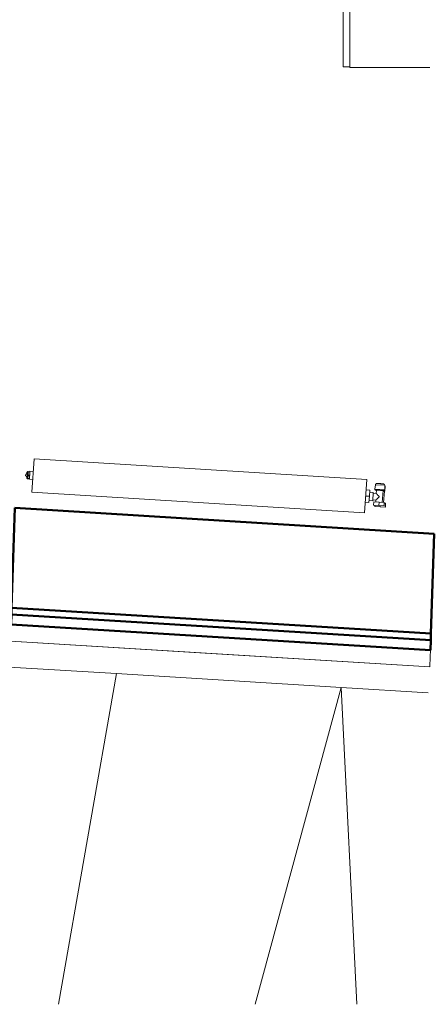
# Model space of a CAD drawing. Header units: millimetres. Extents: x 24644 to 52152, y 2709 to 38988.
# Tile 11 of 80: x 30193 to 31418, y 27625 to 30581. Entities that reach past the tile are written whole.
import ezdxf

# ---------------------------------------------------------------- set-up
doc = ezdxf.new("R2010")
doc.units = ezdxf.units.MM
doc.linetypes.add('ADSK_Скрыто', pattern=[300, 150, -150])
for name, color, linetype, lineweight in [('A-DETL-____-HDLN', 90, 'ADSK_Скрыто', 9), ('A-GENM-____-OTLN', 13, 'Continuous', 20), ('A-PART-____-MCUT', 2, 'Continuous', 50), ('A-PART-____-OTLN', 2, 'Continuous', 20), ('A-WALL-____-MCUT', 113, 'Continuous', 50), ('A-WALL-____-OTLN', 113, 'Continuous', 20), ('I-FURN-____-OTLN', 30, 'Continuous', 20), ('L-SITE-____-OTLN', 91, 'Continuous', 20), ('M-EQPM-____-OTLN', 50, 'Continuous', 20)]:
    doc.layers.add(name, color=color, linetype=linetype, lineweight=lineweight)

# ---------------------------------------------------------------- blocks, each defined once
blk = doc.blocks.new('Family - Site-608699-В_Этаж 01_Вентиляция')
at = {"layer": 'L-SITE-____-OTLN', "color": 9}
for p, q in [((30483.1, 28617.7), (30160.5, 28637.6)), ((30309.2, 27625), (30483.1, 28617.7)), ((30483.1, 28617.7), (31157.3, 28576.1)), ((30898.7, 27625), (31157.3, 28576.1)), ((31157.3, 28576.1), (31418.4, 28559.9)), ((31157.3, 28576.1), (31204, 27625))]:
    blk.add_line(p, q, dxfattribs=at)
blk = doc.blocks.new('Прямая форма - Insulation - Thermal Break-610105-В_Этаж 01_Вентиляция')
at = {"layer": 'A-WALL-____-MCUT', "color": 253}
for p, q in [((1257.9, 80), (-2.5, 80)), ((-2.5, 80), (-1.5, 50)), ((1258.8, 50), (1257.9, 80)), ((-1.5, 50), (1258.8, 50))]:
    blk.add_line(p, q, dxfattribs=at)
blk = doc.blocks.new('Прямая форма - Concrete - Structural-610106-В_Этаж 01_Вентиляция')
at = {"layer": 'A-WALL-____-MCUT', "color": 253}
for p, q in [((1257.2, 100), (-3.1, 100)), ((-3.1, 100), (-2.5, 80)), ((1257.9, 80), (1257.2, 100)), ((-2.5, 80), (1257.9, 80))]:
    blk.add_line(p, q, dxfattribs=at)
blk = doc.blocks.new('Прямая форма - Masonry Block - Structural-610107-В_Этаж 01_Вентиляция')
at = {"layer": 'A-WALL-____-MCUT', "color": 253}
for p, q in [((1248, 400), (-12.3, 400)), ((-12.3, 400), (-3.1, 100)), ((1257.2, 100), (1248, 400)), ((-3.1, 100), (1257.2, 100))]:
    blk.add_line(p, q, dxfattribs=at)
blk = doc.blocks.new('Прямая форма - Gypsum Plasterboard - Waterproof-610108-В_Этаж 01_Вентиляция')
at = {"layer": 'A-WALL-____-OTLN', "color": 9}
for p, q in [((533.2, 50), (-1.5, 50)), ((-1.5, 50), (-0.7, 21.2)), ((1258.1, 50), (533.2, 50)), ((1258.1, 50), (1258.8, 50)), ((1259.4, 30.3), (1258.8, 50)), ((1260.3, 0), (1259.4, 30.3)), ((-0.7, 21.2), (0, 0)), ((535.4, 0), (0, 0)), ((0, 0), (1260.3, 0)), ((1260.3, 0), (0, 0)), ((535.4, 0), (1260.3, 0)), ((1260.3, 0), (1260.3, 0))]:
    blk.add_line(p, q, dxfattribs=at)
blk = doc.blocks.new('Прямая форма - SW - 008-610109-В_Этаж 01_Вентиляция')
at = {"layer": 'A-GENM-____-OTLN', "lineweight": 9}
blk.add_line((0, 0), (1260.3, 0), dxfattribs=at)
for name in ['Прямая форма - Masonry Block - Structural-610107-В_Этаж 01_Вентиляция', 'Прямая форма - Concrete - Structural-610106-В_Этаж 01_Вентиляция', 'Прямая форма - Insulation - Thermal Break-610105-В_Этаж 01_Вентиляция', 'Прямая форма - Gypsum Plasterboard - Waterproof-610108-В_Этаж 01_Вентиляция']:
    blk.add_blockref(name, (0, 0))
blk = doc.blocks.new('Family - Insulation - Thermal Break-610111-В_Этаж 01_Вентиляция')
at = {"layer": 'A-PART-____-MCUT', "color": 253}
for p, q in [((1257.9, 80), (-2.5, 80)), ((-2.5, 80), (-1.5, 50)), ((1258.8, 50), (1257.9, 80)), ((-1.5, 50), (1258.8, 50))]:
    blk.add_line(p, q, dxfattribs=at)
blk = doc.blocks.new('Family - Concrete - Structural-610113-В_Этаж 01_Вентиляция')
at = {"layer": 'A-PART-____-MCUT', "color": 253}
for p, q in [((1257.2, 100), (-3.1, 100)), ((-3.1, 100), (-2.5, 80)), ((1257.9, 80), (1257.2, 100)), ((-2.5, 80), (1257.9, 80))]:
    blk.add_line(p, q, dxfattribs=at)
blk = doc.blocks.new('Family - Masonry Block - Structural-610115-В_Этаж 01_Вентиляция')
at = {"layer": 'A-PART-____-MCUT', "color": 253}
for p, q in [((1248, 400), (-12.3, 400)), ((-12.3, 400), (-3.1, 100)), ((1257.2, 100), (1248, 400)), ((-3.1, 100), (1257.2, 100))]:
    blk.add_line(p, q, dxfattribs=at)
blk = doc.blocks.new('Family - Gypsum Plasterboard - Waterproof-610117-В_Этаж 01_Вентиляция')
at = {"layer": 'A-PART-____-OTLN', "color": 9}
for p, q in [((533.2, 50), (-1.5, 50)), ((-1.5, 50), (-0.7, 21.2)), ((1258.1, 50), (533.2, 50)), ((1258.1, 50), (1258.8, 50)), ((1259.4, 30.3), (1258.8, 50)), ((1260.3, 0), (1259.4, 30.3)), ((-0.7, 21.2), (0, 0)), ((535.4, 0), (0, 0)), ((0, 0), (1260.3, 0)), ((1260.3, 0), (0, 0)), ((535.4, 0), (1260.3, 0)), ((1260.3, 0), (1260.3, 0))]:
    blk.add_line(p, q, dxfattribs=at)
blk = doc.blocks.new('Прямая форма - V line-610135-В_Этаж 01_Вентиляция')
at = {"layer": 'I-FURN-____-OTLN', "color": 9}
for p, q in [((0, 20), (0, 400)), ((1800, 260), (1800, 20)), ((1800, 20), (0, 20)), ((1.5, 0), (1.5, 20)), ((598.5, 0), (1.5, 0)), ((486.5, -30), (486.5, 0)), ((488.1, -30), (488.1, 0)), ((490, -30), (490, 0)), ((498.5, -30), (498.5, 0)), ((501.6, -30), (501.6, 0)), ((504.5, -30), (504.5, 0)), ((508.9, -30), (508.9, 0)), ((510.1, -30), (510.1, 0)), ((510.5, -30), (510.5, 0)), ((598.5, 20), (598.5, 0)), ((1201.5, 0), (1201.5, 20)), ((1798.5, 0), (1201.5, 0)), ((1289.5, -30), (1289.5, 0)), ((1289.9, -30), (1289.9, 0)), ((1291.1, -30), (1291.1, 0)), ((1293, -30), (1293, 0)), ((1295.5, -30), (1295.5, 0)), ((1298.4, -30), (1298.4, 0)), ((1301.5, -30), (1301.5, 0)), ((1304.6, -30), (1304.6, 0)), ((1307.5, -30), (1307.5, 0)), ((1310, -30), (1310, 0)), ((1311.9, -30), (1311.9, 0)), ((1313.1, -30), (1313.1, 0)), ((1313.5, -30), (1313.5, 0)), ((1798.5, 20), (1798.5, 0)), ((486.9, -30), (486.9, 0)), ((492.5, -30), (492.5, 0)), ((495.4, -30), (495.4, 0)), ((507, -30), (507, 0)), ((486.5, -30), (486.9, -30)), ((486.9, -30), (488.1, -30)), ((488.1, -30), (490, -30)), ((490, -30), (492.5, -30)), ((492.5, -30), (495.4, -30)), ((495.4, -30), (498.5, -30)), ((498.5, -30), (501.6, -30)), ((501.6, -30), (504.5, -30)), ((504.5, -30), (507, -30)), ((507, -30), (508.9, -30)), ((508.9, -30), (510.1, -30)), ((510.1, -30), (510.5, -30)), ((1289.5, -30), (1289.9, -30)), ((1289.9, -30), (1291.1, -30)), ((1291.1, -30), (1293, -30)), ((1293, -30), (1295.5, -30)), ((1295.5, -30), (1298.4, -30)), ((1298.4, -30), (1301.5, -30)), ((1301.5, -30), (1304.6, -30)), ((1304.6, -30), (1307.5, -30)), ((1307.5, -30), (1310, -30)), ((1310, -30), (1311.9, -30)), ((1311.9, -30), (1313.1, -30)), ((1313.1, -30), (1313.5, -30))]:
    blk.add_line(p, q, dxfattribs=at)
blk = doc.blocks.new('Прямая форма - FU - 057-610136-В_Этаж 01_Вентиляция')
blk.add_blockref('Прямая форма - V line-610135-В_Этаж 01_Вентиляция', (0, 0))
blk = doc.blocks.new('V line_ifc_RVT-1-В_Этаж 01_Вентиляция')
at = {"layer": 'A-PART-____-OTLN', "color": 9, "lineweight": 20, "rotation": 356.4598351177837}
for name in ['Family - Masonry Block - Structural-610115-В_Этаж 01_Вентиляция', 'Family - Insulation - Thermal Break-610111-В_Этаж 01_Вентиляция', 'Family - Concrete - Structural-610113-В_Этаж 01_Вентиляция', 'Family - Gypsum Plasterboard - Waterproof-610117-В_Этаж 01_Вентиляция']:
    blk.add_blockref(name, (30165.3, 28715.6), dxfattribs=at)
at = {"layer": 'A-WALL-____-OTLN', "color": 9, "lineweight": 20, "rotation": 356.4598351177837}
blk.add_blockref('Прямая форма - SW - 008-610109-В_Этаж 01_Вентиляция', (30165.3, 28715.6), dxfattribs=at)
at = {"layer": 'I-FURN-____-OTLN', "color": 9, "lineweight": 20, "rotation": 270}
blk.add_blockref('Прямая форма - FU - 057-610136-В_Этаж 01_Вентиляция', (31163.2, 32237.6), dxfattribs=at)
at = {"layer": 'L-SITE-____-OTLN', "color": 9, "lineweight": 20}
blk.add_blockref('Family - Site-608699-В_Этаж 01_Вентиляция', (0, 0), dxfattribs=at)
blk = doc.blocks.new('ADSK_Радиатор универсальный_Боковое подключение_Клапаны - Радиатор 600х1000-1673180-В_Этаж 01_Вентиляция')
at = {"layer": 'A-DETL-____-HDLN', "flags": 128}
for points in [[(-554, 0), (-554, 0), (-554, 0), (-553.9, 0), (-553.8, 0)], [(-553.8, 0), (-553.9, 0), (-553.9, 0), (-554, 0), (-554, 0), (-554, 0)], [(-549.8, -20), (-549.9, -20), (-549.9, -20), (-550, -20), (-550, -20), (-550, -20), (-550, -20)], [(-550, -20), (-550, -20), (-550, -20), (-549.9, -20), (-549.9, -20), (-549.8, -20), (-549.7, -20)], [(-532, -20), (-532, -20), (-532, -20), (-532.1, -20), (-532.1, -20), (-532.2, -20), (-532.3, -20)], [(-532.3, -20), (-532.2, -20), (-532.1, -20), (-532.1, -20), (-532, -20), (-532, -20), (-532, -20), (-532, -20)], [(-528, 0), (-528, 0), (-528, 0), (-528.1, 0), (-528.2, 0), (-528.3, 0)], [(-528.2, 0), (-528.1, 0), (-528.1, 0), (-528, 0), (-528, 0), (-528, 0)]]:
    blk.add_lwpolyline(points, dxfattribs=at)
at = {"layer": 'M-EQPM-____-OTLN'}
for p, q in [((500, 70), (-500, 70)), ((-500, 70), (-500, -30)), ((-500, 70), (500, 70)), ((-500, -30), (-500, 70)), ((500, -30), (500, 70)), ((500, 70), (500, -30)), ((-561, 50), (-545, 50)), ((-561, 38), (-561, 50)), ((-557, 38), (-561, 38)), ((-557, 46), (-541, 46)), ((-557, 36), (-557, 46)), ((-541, 36), (-557, 36)), ((-555, 36), (-555, 2)), ((-551, 36), (-551, 0)), ((-545, 50), (-529, 50)), ((-545, 50), (-545, 46)), ((-541, 46), (-525, 46)), ((-541, 46), (-541, 36)), ((-525, 36), (-541, 36)), ((-531, 30), (-531, 36)), ((-522, 30), (-531, 30)), ((-529, 46), (-529, 50)), ((-525, 36), (-525, 46)), ((-511, 32.5), (-522, 32.5)), ((-522, 32.5), (-522, 7.5)), ((-511, 20), (-511, 38.5)), ((-500, 38.5), (-511, 38.5)), ((510, 32), (500, 32)), ((510, 30.9), (510, 32)), ((510, 30.8), (510, 29.9)), ((510, 30.8), (515, 30.8)), ((515, 29.9), (510, 29.9)), ((510, 21.1), (510, 29.8)), ((517, 30.8), (515, 30.8)), ((515, 29.9), (515, 30.8)), ((515, 29.9), (515, 20.9)), ((517, 30.5), (517, 30.8)), ((517, 9.2), (517, 30.8)), ((-556.5, 2), (-556.5, -13)), ((-551, 2), (-556.5, 2)), ((-551, 0), (-531, 0)), ((-531, 0), (-531, 10)), ((-531, 10), (-522, 10)), ((-522, 7.5), (-511, 7.5)), ((-511, 1.5), (-511, 20)), ((-500, 20), (-511, 20)), ((-500, 1.5), (-511, 1.5)), ((500, 8), (510, 8)), ((510, 20.9), (510, 19.1)), ((510, 20.9), (515, 20.9)), ((510, 18.7), (510, 19.1)), ((515, 19.1), (510, 19.1)), ((510, 10.2), (510, 18.7)), ((510, 10.1), (510, 9.2)), ((510, 10.1), (515, 10.1)), ((515, 9.2), (510, 9.2)), ((510, 8), (510, 9.1)), ((515, 19.1), (515, 20.9)), ((515, 19.1), (515, 10.1)), ((515, 9.2), (515, 10.1)), ((515, 9.2), (517, 9.2)), ((517, 22.5), (522, 22.5)), ((517, 17.5), (522, 17.5)), ((517, 9.2), (517, 9.5)), ((522, 17.5), (522, 22.5)), ((-556.5, -13), (-555.2, -13)), ((-556, -2.3), (-554.9, -15.8)), ((-556, -2.3), (-526, -2.3)), ((-554.9, -15.8), (-527.1, -15.8)), ((-527.1, -15.8), (-526, -2.3)), ((-500, -30), (500, -30)), ((500, -30), (-500, -30))]:
    blk.add_line(p, q, dxfattribs=at)
at = {"layer": 'M-EQPM-____-OTLN', "flags": 128}
for points in [[(515, 30.8), (515.5, 30.7), (516, 30.6)], [(517, 29.9), (517.8, 29), (518.6, 27.5), (519.6, 24.3), (519.8, 22.5)], [(515, 9.2), (515.5, 9.3), (516, 9.4)], [(517, 10.1), (517.8, 11), (518.6, 12.5), (519.6, 15.7), (519.8, 17.5)], [(-556, -2.3), (-556, -2.3), (-556, -2.2), (-556, -2.1), (-556, -2), (-556, -1.9), (-556, -1.9), (-556, -1.8), (-556, -1.7), (-556, -1.6), (-555.9, -1.5), (-555.9, -1.5), (-555.9, -1.4), (-555.9, -1.3), (-555.9, -1.2), (-555.8, -1.2), (-555.8, -1.1), (-555.7, -1), (-555.7, -1), (-555.7, -0.9), (-555.6, -0.8), (-555.6, -0.8), (-555.5, -0.7), (-555.5, -0.6), (-555.4, -0.6), (-555.4, -0.5), (-555.3, -0.5), (-555.2, -0.4), (-555.2, -0.4), (-555.1, -0.3), (-555, -0.3), (-555, -0.2), (-554.9, -0.2), (-554.8, -0.2), (-554.7, -0.1), (-554.7, -0.1), (-554.6, -0.1), (-554.5, -0.1), (-554.4, 0), (-554.4, 0), (-554.3, 0), (-554.2, 0), (-554.1, 0), (-554, 0), (-554, 0)], [(-550, -20), (-550.2, -20), (-550.4, -20), (-550.6, -20), (-550.8, -19.9), (-551, -19.9), (-551.2, -19.9), (-551.4, -19.8), (-551.6, -19.7), (-551.8, -19.7), (-551.9, -19.6), (-552.1, -19.5), (-552.3, -19.4), (-552.5, -19.3), (-552.7, -19.2), (-552.8, -19.1), (-553, -19), (-553.1, -18.9), (-553.3, -18.8), (-553.4, -18.6), (-553.6, -18.5), (-553.7, -18.3), (-553.9, -18.2), (-554, -18), (-554.1, -17.9), (-554.2, -17.7), (-554.3, -17.5), (-554.4, -17.4), (-554.5, -17.2), (-554.6, -17), (-554.7, -16.8), (-554.7, -16.6), (-554.8, -16.4), (-554.8, -16.2), (-554.9, -16), (-554.9, -15.8)], [(-554, 0), (-554, 0), (-554, 0), (-553.9, 0), (-553.8, 0), (-553.7, 0), (-553.6, 0), (-553.5, 0), (-553.3, 0), (-553.2, 0), (-553, 0), (-552.8, 0), (-552.5, 0), (-552.3, 0), (-552, 0), (-551.7, 0), (-551.4, 0), (-551.1, 0), (-550.8, 0)], [(-528, 0), (-528, 0), (-528, 0), (-528.1, 0), (-528.2, 0), (-528.3, 0), (-528.4, 0), (-528.5, 0), (-528.7, 0), (-528.8, 0), (-529, 0), (-529.2, 0), (-529.5, 0), (-529.7, 0), (-530, 0), (-530.3, 0), (-530.6, 0), (-530.9, 0), (-531.2, 0), (-531.6, 0), (-531.9, 0), (-532.3, 0), (-532.7, 0), (-533.1, 0), (-533.5, 0), (-534, 0), (-534.4, 0), (-534.9, 0), (-535.3, 0), (-535.8, 0), (-536.3, 0), (-536.8, 0), (-537.3, 0), (-537.8, 0), (-538.3, 0), (-538.8, 0), (-539.3, 0), (-539.8, 0), (-540.3, 0), (-540.9, 0), (-541.4, 0), (-541.9, 0), (-542.4, 0), (-542.9, 0), (-543.4, 0), (-544, 0), (-544.5, 0), (-545, 0), (-545.4, 0), (-545.9, 0), (-546.4, 0), (-546.9, 0), (-547.3, 0), (-547.8, 0), (-548.2, 0), (-548.7, 0), (-549.1, 0), (-549.5, 0), (-549.9, 0), (-550.2, 0), (-550.6, 0), (-550.9, 0), (-551.3, 0), (-551.6, 0), (-551.9, 0), (-552.1, 0), (-552.4, 0), (-552.6, 0), (-552.9, 0), (-553.1, 0), (-553.2, 0), (-553.4, 0), (-553.6, 0), (-553.7, 0), (-553.8, 0), (-553.9, 0), (-553.9, 0), (-554, 0), (-554, 0), (-554, 0)], [(-546.3, -20), (-546.6, -20), (-546.9, -20), (-547.1, -20), (-547.4, -20), (-547.6, -20), (-547.9, -20), (-548.1, -20), (-548.3, -20), (-548.5, -20), (-548.7, -20), (-548.9, -20), (-549.1, -20), (-549.2, -20), (-549.4, -20), (-549.5, -20), (-549.6, -20), (-549.7, -20), (-549.8, -20), (-549.9, -20), (-549.9, -20), (-550, -20), (-550, -20), (-550, -20), (-550, -20)], [(-550, -20), (-550, -20), (-550, -20), (-549.9, -20), (-549.9, -20), (-549.8, -20), (-549.7, -20), (-549.6, -20), (-549.5, -20), (-549.4, -20), (-549.3, -20), (-549.1, -20), (-549, -20), (-548.8, -20), (-548.6, -20), (-548.4, -20), (-548.2, -20), (-548, -20), (-547.8, -20), (-547.5, -20), (-547.3, -20), (-547, -20), (-546.7, -20), (-546.5, -20), (-546.2, -20), (-545.9, -20), (-545.6, -20), (-545.2, -20), (-544.9, -20), (-544.6, -20), (-544.3, -20), (-543.9, -20), (-543.6, -20), (-543.2, -20), (-542.9, -20), (-542.5, -20), (-542.2, -20), (-541.8, -20), (-541.5, -20), (-541.1, -20), (-540.7, -20), (-540.4, -20), (-540, -20), (-539.7, -20), (-539.3, -20), (-539, -20), (-538.6, -20), (-538.3, -20), (-537.9, -20), (-537.6, -20), (-537.3, -20), (-536.9, -20), (-536.6, -20), (-536.3, -20), (-536, -20), (-535.7, -20), (-535.4, -20), (-535.1, -20), (-534.9, -20), (-534.6, -20), (-534.4, -20), (-534.1, -20), (-533.9, -20), (-533.7, -20), (-533.5, -20), (-533.3, -20), (-533.1, -20), (-532.9, -20), (-532.8, -20), (-532.6, -20), (-532.5, -20), (-532.4, -20), (-532.3, -20), (-532.2, -20), (-532.1, -20), (-532.1, -20), (-532, -20), (-532, -20), (-532, -20), (-532, -20)], [(-532, -20), (-532, -20), (-532, -20), (-532.1, -20), (-532.1, -20), (-532.2, -20), (-532.3, -20), (-532.4, -20), (-532.5, -20), (-532.6, -20), (-532.7, -20), (-532.9, -20), (-533, -20), (-533.2, -20), (-533.4, -20), (-533.6, -20), (-533.8, -20), (-534, -20), (-534.2, -20), (-534.5, -20), (-534.7, -20), (-535, -20), (-535.3, -20), (-535.5, -20), (-535.8, -20)], [(-527.1, -15.8), (-527.1, -16), (-527.2, -16.2), (-527.2, -16.4), (-527.3, -16.6), (-527.3, -16.8), (-527.4, -17), (-527.5, -17.2), (-527.6, -17.4), (-527.7, -17.5), (-527.8, -17.7), (-527.9, -17.9), (-528, -18), (-528.1, -18.2), (-528.3, -18.3), (-528.4, -18.5), (-528.6, -18.6), (-528.7, -18.8), (-528.9, -18.9), (-529, -19), (-529.2, -19.1), (-529.3, -19.2), (-529.5, -19.3), (-529.7, -19.4), (-529.9, -19.5), (-530.1, -19.6), (-530.2, -19.7), (-530.4, -19.7), (-530.6, -19.8), (-530.8, -19.9), (-531, -19.9), (-531.2, -19.9), (-531.4, -20), (-531.6, -20), (-531.8, -20), (-532, -20)], [(-531.4, 0), (-531.1, 0), (-530.7, 0), (-530.4, 0), (-530.1, 0), (-529.9, 0), (-529.6, 0), (-529.4, 0), (-529.1, 0), (-528.9, 0), (-528.8, 0), (-528.6, 0), (-528.4, 0), (-528.3, 0), (-528.2, 0), (-528.1, 0), (-528.1, 0), (-528, 0), (-528, 0), (-528, 0)], [(-528, 0), (-527.9, 0), (-527.8, 0), (-527.8, 0), (-527.7, 0), (-527.6, 0), (-527.5, -0.1), (-527.4, -0.1), (-527.4, -0.1), (-527.3, -0.1), (-527.2, -0.2), (-527.1, -0.2), (-527.1, -0.2), (-527, -0.3), (-526.9, -0.3), (-526.9, -0.3), (-526.8, -0.4), (-526.7, -0.4), (-526.7, -0.5), (-526.6, -0.6), (-526.6, -0.6), (-526.5, -0.7), (-526.5, -0.7), (-526.4, -0.8), (-526.4, -0.9), (-526.3, -0.9), (-526.3, -1), (-526.2, -1.1), (-526.2, -1.1), (-526.2, -1.2), (-526.1, -1.3), (-526.1, -1.4), (-526.1, -1.4), (-526.1, -1.5), (-526, -1.6), (-526, -1.7), (-526, -1.7), (-526, -1.8), (-526, -1.9), (-526, -2), (-526, -2.1), (-526, -2.1), (-526, -2.2), (-526, -2.3), (-526, -2.3)]]:
    blk.add_lwpolyline(points, dxfattribs=at)
at = {"layer": 'M-EQPM-____-OTLN'}
for points, knots in [([(-541, 20), (-540.4, 20.6), (-539.1, 21.9), (-537.5, 23.5), (-536.4, 24.6), (-535.8, 25.2), (-535.4, 25.6), (-535, 26), (-534.5, 26.5), (-534.1, 26.9), (-533.7, 27.3), (-533.4, 27.6), (-533, 28), (-532.7, 28.3), (-532.3, 28.7), (-532, 28.9), (-531.8, 29.2), (-531.6, 29.5), (-531.4, 29.6), (-531.2, 29.8), (-531, 29.9), (-531, 30), (-531, 30)], [0, 0, 0, 0, 0.142857, 0.285714, 0.357143, 0.392857, 0.428571, 0.464286, 0.5, 0.535714, 0.571429, 0.607143, 0.642857, 0.678571, 0.714286, 0.75, 0.785714, 0.821429, 0.857143, 0.892857, 0.928571, 1, 1, 1, 1]), ([(-531, 10), (-531, 10), (-531, 10.1), (-531.2, 10.2), (-531.4, 10.4), (-531.6, 10.5), (-531.8, 10.8), (-532, 11.1), (-532.3, 11.3), (-532.7, 11.7), (-533, 12), (-533.4, 12.4), (-533.7, 12.7), (-534.1, 13.1), (-534.7, 13.7), (-535.2, 14.2), (-535.8, 14.8), (-536.4, 15.4), (-537.5, 16.5), (-539.1, 18.1), (-540.4, 19.4), (-541, 20)], [0, 0, 0, 0, 0.071429, 0.107143, 0.142857, 0.178571, 0.214286, 0.25, 0.285714, 0.321429, 0.357143, 0.392857, 0.428571, 0.464286, 0.5, 0.571429, 0.607143, 0.642857, 0.714286, 0.857143, 1, 1, 1, 1])]:
    blk.add_open_spline(points, degree=3, knots=knots, dxfattribs=at)

msp = doc.modelspace()

# ---------------------------------------------------------------- block references
at = {"lineweight": 9}
msp.add_blockref('V line_ifc_RVT-1-В_Этаж 01_Вентиляция', (0, 0), dxfattribs=at)
at = {"layer": 'A-DETL-____-HDLN', "rotation": 176.4598341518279}
msp.add_blockref('ADSK_Радиатор универсальный_Боковое подключение_Клапаны - Радиатор 600х1000-1673180-В_Этаж 01_Вентиляция', (30732.8017, 29201.5082), dxfattribs=at)

doc.saveas('drawing.dxf')
